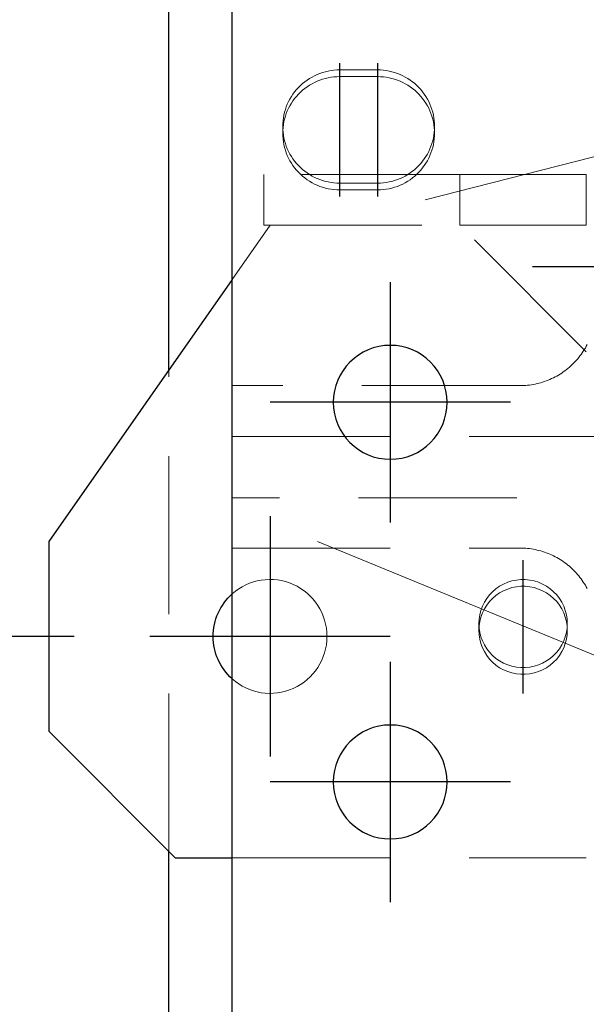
# Model space of a CAD drawing. Header units: millimetres. Extents: x 3515 to 4529, y 13642 to 14292.
# Tile 71 of 96: x 3999 to 4008, y 14201 to 14217. Entities that reach past the tile are written whole.
import ezdxf

# ---------------------------------------------------------------- set-up
doc = ezdxf.new("R2010")
doc.units = ezdxf.units.MM
doc.header["$LTSCALE"] = 10
doc.linetypes.add('HIDDEN', pattern=[0.375, 0.25, -0.125])
doc.linetypes.add('MITTE', pattern=[2, 1.25, -0.25, 0.25, -0.25])
doc.layers.get('Defpoints').update_dxf_attribs({"color": 1})
for name, color, linetype, lineweight in [('PS_DIM', 4, 'Continuous', 13), ('PS_Hidden', 2, 'HIDDEN', 9), ('PS_Pos', 1, 'Continuous', 15), ('PS_SOLID', 7, 'Continuous', 30)]:
    doc.layers.add(name, color=color, linetype=linetype, lineweight=lineweight)
doc.layers.add('PS_MID', color=5, linetype='MITTE')
doc.layers.add('PS_SHAPE', color=3, linetype='Continuous')
doc.styles.add('simplex', font='simplex.shx', dxfattribs={"width": 0.75})
doc.dimstyles.new('1_10_GŁ_DS1-LS10', dxfattribs={"dimtxt": 2, "dimasz": 2, "dimexe": 2, "dimexo": 5, "dimgap": 1, "dimtad": 1, "dimjust": 4, "dimdec": 0, "dimlfac": 10, "dimtxsty": 'simplex', "dimblk1": 'NONE', "dimsah": 1, "dimcen": 2, "dimclrd": 256, "dimclre": 256, "dimclrt": 3, "dimadec": 1, "dimazin": 0, "dimtfac": 1, "dimtdec": 0, "dimtmove": 2, "dimatfit": 3, "dimfxl": 1, "dimarcsym": 0})

# ---------------------------------------------------------------- blocks, each defined once
blk = doc.blocks.new('*D186')
at = {"layer": 'Defpoints', "color": 0, "transparency": 16777216}
for p in [(3984.79, 14206.909), (4005.18, 14206.909), (4014.68, 14057.599)]:
    blk.add_point(p, dxfattribs=at)
at = {"layer": 'PS_DIM', "lineweight": -2, "transparency": 16777216}
for p, q in [((4000.18, 14206.909), (3982.79, 14206.909)), ((3984.79, 14057.599), (3984.79, 14204.909)), ((4009.68, 14057.599), (3982.79, 14057.599))]:
    blk.add_line(p, q, dxfattribs=at)
at = {"layer": 'PS_DIM', "transparency": 16777216}
blk.add_solid([(3984.457, 14204.909), (3985.123, 14204.909), (3984.79, 14206.909)], dxfattribs=at)
at = {"layer": 'PS_DIM', "color": 3, "transparency": 16777216, "insert": (3988.417, 14208.929), "char_height": 2, "attachment_point": 5, "rotation": 0.0573, "style": 'simplex'}
blk.add_mtext('3969', dxfattribs=at)
blk = doc.blocks.new('_None')
blk = doc.blocks.new('*D187')
at = {"layer": 'Defpoints', "color": 0, "transparency": 16777216}
for p in [(3984.79, 14226.033), (4014.68, 14226.033), (4014.68, 14057.599)]:
    blk.add_point(p, dxfattribs=at)
at = {"layer": 'PS_DIM', "lineweight": -2, "transparency": 16777216}
for p, q in [((4009.68, 14226.033), (3982.79, 14226.033)), ((3984.79, 14057.599), (3984.79, 14224.033)), ((4009.68, 14057.599), (3982.79, 14057.599))]:
    blk.add_line(p, q, dxfattribs=at)
at = {"layer": 'PS_DIM', "transparency": 16777216}
blk.add_solid([(3984.457, 14224.033), (3985.123, 14224.033), (3984.79, 14226.033)], dxfattribs=at)
at = {"layer": 'PS_DIM', "color": 3, "transparency": 16777216, "insert": (3988.31, 14228.053), "char_height": 2, "attachment_point": 5, "rotation": 0.0573, "style": 'simplex'}
blk.add_mtext('4160', dxfattribs=at)
blk = doc.blocks.new('*X435')
at = {"layer": 'PS_Hidden', "color": 2, "linetype": 'HIDDEN'}
for p, q in [((4004.155, 14215.834), (4004.199, 14215.844)), ((4004.199, 14215.844), (4004.244, 14215.852)), ((4004.244, 14215.852), (4004.289, 14215.858)), ((4004.289, 14215.858), (4004.335, 14215.861)), ((4004.335, 14215.861), (4004.38, 14215.863)), ((4004.38, 14215.863), (4004.98, 14215.863)), ((4004.98, 14215.863), (4005.026, 14215.861)), ((4005.026, 14215.861), (4005.072, 14215.858)), ((4005.072, 14215.858), (4005.117, 14215.852)), ((4005.117, 14215.852), (4005.162, 14215.844)), ((4005.162, 14215.844), (4005.206, 14215.834)), ((4003.83, 14215.675), (4003.866, 14215.702)), ((4003.866, 14215.702), (4003.904, 14215.727)), ((4003.904, 14215.727), (4003.944, 14215.75)), ((4003.944, 14215.75), (4003.984, 14215.771)), ((4003.984, 14215.771), (4004.026, 14215.79)), ((4004.026, 14215.684), (4003.984, 14215.665)), ((4004.026, 14215.79), (4004.068, 14215.807)), ((4004.068, 14215.701), (4004.026, 14215.684)), ((4004.068, 14215.807), (4004.111, 14215.821)), ((4004.111, 14215.715), (4004.068, 14215.701)), ((4004.111, 14215.821), (4004.155, 14215.834)), ((4004.155, 14215.728), (4004.111, 14215.715)), ((4004.199, 14215.738), (4004.155, 14215.728)), ((4004.244, 14215.746), (4004.199, 14215.738)), ((4004.289, 14215.752), (4004.244, 14215.746)), ((4004.335, 14215.755), (4004.289, 14215.752)), ((4004.38, 14215.756), (4004.335, 14215.755)), ((4004.98, 14215.756), (4004.38, 14215.756)), ((4005.026, 14215.755), (4004.98, 14215.756)), ((4005.072, 14215.752), (4005.026, 14215.755)), ((4005.117, 14215.746), (4005.072, 14215.752)), ((4005.162, 14215.738), (4005.117, 14215.746)), ((4005.206, 14215.728), (4005.162, 14215.738)), ((4005.206, 14215.834), (4005.25, 14215.821)), ((4005.25, 14215.715), (4005.206, 14215.728)), ((4005.25, 14215.821), (4005.293, 14215.807)), ((4005.293, 14215.701), (4005.25, 14215.715)), ((4005.293, 14215.807), (4005.335, 14215.79)), ((4005.335, 14215.684), (4005.293, 14215.701)), ((4005.335, 14215.79), (4005.377, 14215.771)), ((4005.377, 14215.665), (4005.335, 14215.684)), ((4005.377, 14215.771), (4005.417, 14215.75)), ((4005.417, 14215.75), (4005.457, 14215.727)), ((4005.457, 14215.727), (4005.495, 14215.702)), ((4005.495, 14215.702), (4005.531, 14215.675)), ((4003.669, 14215.515), (4003.698, 14215.551)), ((4003.698, 14215.551), (4003.728, 14215.584)), ((4003.728, 14215.584), (4003.76, 14215.616)), ((4003.76, 14215.616), (4003.794, 14215.647)), ((4003.794, 14215.54), (4003.76, 14215.51)), ((4003.794, 14215.647), (4003.83, 14215.675)), ((4003.83, 14215.569), (4003.794, 14215.54)), ((4003.866, 14215.596), (4003.83, 14215.569)), ((4003.904, 14215.621), (4003.866, 14215.596)), ((4003.944, 14215.644), (4003.904, 14215.621)), ((4003.984, 14215.665), (4003.944, 14215.644)), ((4005.417, 14215.644), (4005.377, 14215.665)), ((4005.457, 14215.621), (4005.417, 14215.644)), ((4005.495, 14215.596), (4005.457, 14215.621)), ((4005.531, 14215.569), (4005.495, 14215.596)), ((4005.531, 14215.675), (4005.567, 14215.647)), ((4005.567, 14215.54), (4005.531, 14215.569)), ((4005.567, 14215.647), (4005.601, 14215.616)), ((4005.601, 14215.51), (4005.567, 14215.54)), ((4005.601, 14215.616), (4005.633, 14215.584)), ((4005.633, 14215.584), (4005.663, 14215.551)), ((4005.663, 14215.551), (4005.692, 14215.515)), ((4003.572, 14215.362), (4003.594, 14215.402)), ((4003.594, 14215.402), (4003.617, 14215.441)), ((4003.617, 14215.441), (4003.642, 14215.479)), ((4003.642, 14215.373), (4003.617, 14215.335)), ((4003.642, 14215.479), (4003.669, 14215.515)), ((4003.669, 14215.409), (4003.642, 14215.373)), ((4003.698, 14215.444), (4003.669, 14215.409)), ((4003.728, 14215.478), (4003.698, 14215.444)), ((4003.76, 14215.51), (4003.728, 14215.478)), ((4005.633, 14215.478), (4005.601, 14215.51)), ((4005.663, 14215.444), (4005.633, 14215.478)), ((4005.692, 14215.409), (4005.663, 14215.444)), ((4005.692, 14215.515), (4005.719, 14215.479)), ((4005.719, 14215.373), (4005.692, 14215.409)), ((4005.719, 14215.479), (4005.744, 14215.441)), ((4005.744, 14215.335), (4005.719, 14215.373)), ((4005.744, 14215.441), (4005.767, 14215.402)), ((4005.767, 14215.402), (4005.789, 14215.362)), ((4003.509, 14215.192), (4003.522, 14215.236)), ((4003.522, 14215.236), (4003.537, 14215.278)), ((4003.537, 14215.278), (4003.553, 14215.321)), ((4003.553, 14215.214), (4003.537, 14215.172)), ((4003.553, 14215.321), (4003.572, 14215.362)), ((4003.572, 14215.256), (4003.553, 14215.214)), ((4003.594, 14215.296), (4003.572, 14215.256)), ((4003.617, 14215.335), (4003.594, 14215.296)), ((4005.767, 14215.296), (4005.744, 14215.335)), ((4005.789, 14215.256), (4005.767, 14215.296)), ((4005.789, 14215.362), (4005.808, 14215.321)), ((4005.808, 14215.214), (4005.789, 14215.256)), ((4005.808, 14215.321), (4005.824, 14215.278)), ((4005.824, 14215.172), (4005.808, 14215.214)), ((4005.824, 14215.278), (4005.839, 14215.236)), ((4005.839, 14215.236), (4005.852, 14215.192)), ((4003.482, 14215.013), (4003.485, 14215.058)), ((4003.485, 14215.058), (4003.491, 14215.103)), ((4003.491, 14215.103), (4003.499, 14215.148)), ((4003.499, 14215.148), (4003.509, 14215.192)), ((4003.509, 14215.086), (4003.499, 14215.042)), ((4003.522, 14215.129), (4003.509, 14215.086)), ((4003.537, 14215.172), (4003.522, 14215.129)), ((4005.839, 14215.129), (4005.824, 14215.172)), ((4005.852, 14215.086), (4005.839, 14215.129)), ((4005.852, 14215.192), (4005.862, 14215.148)), ((4005.862, 14215.042), (4005.852, 14215.086)), ((4005.862, 14215.148), (4005.87, 14215.103)), ((4005.87, 14215.103), (4005.876, 14215.058)), ((4005.876, 14215.058), (4005.879, 14215.013)), ((4003.48, 14214.968), (4003.482, 14215.013)), ((4003.482, 14214.922), (4003.48, 14214.968)), ((4003.48, 14214.968), (4003.48, 14214.861)), ((4003.482, 14214.907), (4003.48, 14214.861)), ((4003.485, 14214.952), (4003.482, 14214.907)), ((4003.485, 14214.877), (4003.482, 14214.922)), ((4003.491, 14214.997), (4003.485, 14214.952)), ((4003.499, 14215.042), (4003.491, 14214.997)), ((4005.87, 14214.997), (4005.862, 14215.042)), ((4005.876, 14214.952), (4005.87, 14214.997)), ((4005.879, 14214.907), (4005.876, 14214.952)), ((4005.879, 14214.922), (4005.876, 14214.877)), ((4005.879, 14215.013), (4005.88, 14214.968)), ((4005.88, 14214.968), (4005.879, 14214.922)), ((4005.88, 14214.861), (4005.879, 14214.907)), ((4005.88, 14214.968), (4005.88, 14214.861)), ((4003.48, 14214.861), (4003.482, 14214.816)), ((4003.482, 14214.816), (4003.485, 14214.771)), ((4003.491, 14214.832), (4003.485, 14214.877)), ((4003.485, 14214.771), (4003.491, 14214.726)), ((4003.499, 14214.787), (4003.491, 14214.832)), ((4003.509, 14214.743), (4003.499, 14214.787)), ((4005.862, 14214.787), (4005.852, 14214.743)), ((4005.87, 14214.832), (4005.862, 14214.787)), ((4005.876, 14214.877), (4005.87, 14214.832)), ((4005.87, 14214.726), (4005.876, 14214.771)), ((4005.876, 14214.771), (4005.879, 14214.816)), ((4005.879, 14214.816), (4005.88, 14214.861)), ((4003.491, 14214.726), (4003.499, 14214.681)), ((4003.499, 14214.681), (4003.509, 14214.637)), ((4003.522, 14214.7), (4003.509, 14214.743)), ((4003.509, 14214.637), (4003.522, 14214.594)), ((4003.537, 14214.657), (4003.522, 14214.7)), ((4003.522, 14214.594), (4003.537, 14214.551)), ((4003.553, 14214.615), (4003.537, 14214.657)), ((4003.572, 14214.573), (4003.553, 14214.615)), ((4005.808, 14214.615), (4005.789, 14214.573)), ((4005.824, 14214.657), (4005.808, 14214.615)), ((4005.839, 14214.7), (4005.824, 14214.657)), ((4005.824, 14214.551), (4005.839, 14214.594)), ((4005.852, 14214.743), (4005.839, 14214.7)), ((4005.839, 14214.594), (4005.852, 14214.637)), ((4005.852, 14214.637), (4005.862, 14214.681)), ((4005.862, 14214.681), (4005.87, 14214.726)), ((4003.537, 14214.551), (4003.553, 14214.509)), ((4003.553, 14214.509), (4003.572, 14214.467)), ((4003.594, 14214.533), (4003.572, 14214.573)), ((4003.572, 14214.467), (4003.594, 14214.427)), ((4003.617, 14214.494), (4003.594, 14214.533)), ((4003.642, 14214.456), (4003.617, 14214.494)), ((4003.669, 14214.42), (4003.642, 14214.456)), ((4005.719, 14214.456), (4005.692, 14214.42)), ((4005.744, 14214.494), (4005.719, 14214.456)), ((4005.767, 14214.533), (4005.744, 14214.494)), ((4005.789, 14214.573), (4005.767, 14214.533)), ((4005.767, 14214.427), (4005.789, 14214.467)), ((4005.789, 14214.467), (4005.808, 14214.509)), ((4005.808, 14214.509), (4005.824, 14214.551)), ((4003.594, 14214.427), (4003.617, 14214.388)), ((4003.617, 14214.388), (4003.642, 14214.35)), ((4003.642, 14214.35), (4003.669, 14214.314)), ((4003.698, 14214.385), (4003.669, 14214.42)), ((4003.669, 14214.314), (4003.698, 14214.279)), ((4003.728, 14214.351), (4003.698, 14214.385)), ((4003.76, 14214.319), (4003.728, 14214.351)), ((4003.794, 14214.289), (4003.76, 14214.319)), ((4003.83, 14214.26), (4003.794, 14214.289)), ((4005.567, 14214.289), (4005.531, 14214.26)), ((4005.601, 14214.319), (4005.567, 14214.289)), ((4005.633, 14214.351), (4005.601, 14214.319)), ((4005.663, 14214.385), (4005.633, 14214.351)), ((4005.692, 14214.42), (4005.663, 14214.385)), ((4005.663, 14214.279), (4005.692, 14214.314)), ((4005.692, 14214.314), (4005.719, 14214.35)), ((4005.719, 14214.35), (4005.744, 14214.388)), ((4005.744, 14214.388), (4005.767, 14214.427)), ((4003.18, 14213.409), (4003.18, 14214.209)), ((4006.28, 14214.209), (4003.18, 14214.209)), ((4003.698, 14214.279), (4003.728, 14214.245)), ((4003.728, 14214.245), (4003.76, 14214.213)), ((4003.76, 14214.213), (4003.794, 14214.182)), ((4003.794, 14214.182), (4003.83, 14214.154)), ((4003.866, 14214.233), (4003.83, 14214.26)), ((4003.83, 14214.154), (4003.866, 14214.127)), ((4003.904, 14214.208), (4003.866, 14214.233)), ((4003.866, 14214.127), (4003.904, 14214.102)), ((4003.944, 14214.185), (4003.904, 14214.208)), ((4003.984, 14214.164), (4003.944, 14214.185)), ((4004.026, 14214.145), (4003.984, 14214.164)), ((4004.068, 14214.128), (4004.026, 14214.145)), ((4004.111, 14214.114), (4004.068, 14214.128)), ((4005.293, 14214.128), (4005.25, 14214.114)), ((4005.335, 14214.145), (4005.293, 14214.128)), ((4005.377, 14214.164), (4005.335, 14214.145)), ((4005.417, 14214.185), (4005.377, 14214.164)), ((4005.457, 14214.208), (4005.417, 14214.185)), ((4005.495, 14214.233), (4005.457, 14214.208)), ((4005.457, 14214.102), (4005.495, 14214.127)), ((4005.531, 14214.26), (4005.495, 14214.233)), ((4005.495, 14214.127), (4005.531, 14214.154)), ((4005.531, 14214.154), (4005.567, 14214.182)), ((4005.567, 14214.182), (4005.601, 14214.213)), ((4005.601, 14214.213), (4005.633, 14214.245)), ((4005.633, 14214.245), (4005.663, 14214.279)), ((4006.28, 14214.209), (4008.28, 14214.209)), ((4006.28, 14213.409), (4006.28, 14214.209)), ((4008.28, 14214.209), (4008.28, 14213.409)), ((4003.904, 14214.102), (4003.944, 14214.079)), ((4003.944, 14214.079), (4003.984, 14214.058)), ((4003.984, 14214.058), (4004.026, 14214.039)), ((4004.026, 14214.039), (4004.068, 14214.022)), ((4004.068, 14214.022), (4004.111, 14214.008)), ((4004.155, 14214.101), (4004.111, 14214.114)), ((4004.111, 14214.008), (4004.155, 14213.995)), ((4004.199, 14214.091), (4004.155, 14214.101)), ((4004.155, 14213.995), (4004.199, 14213.985)), ((4004.244, 14214.083), (4004.199, 14214.091)), ((4004.199, 14213.985), (4004.244, 14213.977)), ((4004.289, 14214.077), (4004.244, 14214.083)), ((4004.244, 14213.977), (4004.289, 14213.971)), ((4004.335, 14214.074), (4004.289, 14214.077)), ((4004.289, 14213.971), (4004.335, 14213.968)), ((4004.38, 14214.073), (4004.335, 14214.074)), ((4004.98, 14214.073), (4004.38, 14214.073)), ((4005.026, 14214.074), (4004.98, 14214.073)), ((4004.98, 14214.073), (4004.98, 14214.073)), ((4005.072, 14214.077), (4005.026, 14214.074)), ((4005.026, 14213.968), (4005.072, 14213.971)), ((4005.117, 14214.083), (4005.072, 14214.077)), ((4005.072, 14213.971), (4005.117, 14213.977)), ((4005.162, 14214.091), (4005.117, 14214.083)), ((4005.117, 14213.977), (4005.162, 14213.985)), ((4005.206, 14214.101), (4005.162, 14214.091)), ((4005.162, 14213.985), (4005.206, 14213.995)), ((4005.25, 14214.114), (4005.206, 14214.101)), ((4005.206, 14213.995), (4005.25, 14214.008)), ((4005.25, 14214.008), (4005.293, 14214.022)), ((4005.293, 14214.022), (4005.335, 14214.039)), ((4005.335, 14214.039), (4005.377, 14214.058)), ((4005.377, 14214.058), (4005.417, 14214.079)), ((4005.417, 14214.079), (4005.457, 14214.102)), ((4004.335, 14213.968), (4004.38, 14213.967)), ((4004.38, 14213.967), (4004.38, 14213.967)), ((4004.38, 14213.967), (4004.98, 14213.967)), ((4004.98, 14213.967), (4005.026, 14213.968)), ((4003.28, 14213.409), (4002.68, 14212.552)), ((4003.18, 14213.409), (4006.28, 14213.409)), ((4008.28, 14213.409), (4006.28, 14213.409)), ((4008.28, 14211.409), (4006.28, 14213.409)), ((4008.28, 14211.494), (4008.265, 14211.467)), ((4008.294, 14211.521), (4008.28, 14211.494)), ((4008.179, 14211.341), (4008.161, 14211.317)), ((4008.198, 14211.365), (4008.179, 14211.341)), ((4008.215, 14211.39), (4008.198, 14211.365)), ((4008.232, 14211.415), (4008.215, 14211.39)), ((4008.249, 14211.441), (4008.232, 14211.415)), ((4008.265, 14211.467), (4008.249, 14211.441)), ((4008.035, 14211.184), (4008.012, 14211.164)), ((4008.057, 14211.205), (4008.035, 14211.184)), ((4008.079, 14211.226), (4008.057, 14211.205)), ((4008.1, 14211.248), (4008.079, 14211.226)), ((4008.121, 14211.27), (4008.1, 14211.248)), ((4008.141, 14211.293), (4008.121, 14211.27)), ((4008.161, 14211.317), (4008.141, 14211.293)), ((4001.68, 14203.509), (4001.68, 14211.123)), ((4007.813, 14211.024), (4007.786, 14211.01)), ((4007.839, 14211.04), (4007.813, 14211.024)), ((4007.865, 14211.055), (4007.839, 14211.04)), ((4007.891, 14211.072), (4007.865, 14211.055)), ((4007.916, 14211.089), (4007.891, 14211.072)), ((4007.941, 14211.107), (4007.916, 14211.089)), ((4007.965, 14211.125), (4007.941, 14211.107)), ((4007.989, 14211.144), (4007.965, 14211.125)), ((4008.012, 14211.164), (4007.989, 14211.144)), ((4007.23, 14210.873), (4002.68, 14210.873)), ((4007.261, 14210.873), (4007.23, 14210.873)), ((4007.23, 14210.873), (4007.23, 14210.873)), ((4007.291, 14210.874), (4007.261, 14210.873)), ((4007.322, 14210.876), (4007.291, 14210.874)), ((4007.352, 14210.879), (4007.322, 14210.876)), ((4007.382, 14210.882), (4007.352, 14210.879)), ((4007.412, 14210.887), (4007.382, 14210.882)), ((4007.442, 14210.892), (4007.412, 14210.887)), ((4007.472, 14210.897), (4007.442, 14210.892)), ((4007.502, 14210.904), (4007.472, 14210.897)), ((4007.531, 14210.911), (4007.502, 14210.904)), ((4007.561, 14210.919), (4007.531, 14210.911)), ((4007.59, 14210.928), (4007.561, 14210.919)), ((4007.619, 14210.938), (4007.59, 14210.928)), ((4007.647, 14210.948), (4007.619, 14210.938)), ((4007.676, 14210.959), (4007.647, 14210.948)), ((4007.704, 14210.971), (4007.676, 14210.959)), ((4007.732, 14210.983), (4007.704, 14210.971)), ((4007.759, 14210.996), (4007.732, 14210.983)), ((4007.786, 14211.01), (4007.759, 14210.996)), ((4002.68, 14210.068), (4014.68, 14210.068)), ((4014.68, 14209.101), (4002.68, 14209.101)), ((4002.68, 14208.305), (4007.23, 14208.305)), ((4007.23, 14208.305), (4007.261, 14208.305)), ((4007.261, 14208.305), (4007.291, 14208.304)), ((4007.291, 14208.304), (4007.322, 14208.302)), ((4007.322, 14208.302), (4007.352, 14208.299)), ((4007.352, 14208.299), (4007.382, 14208.296)), ((4007.382, 14208.296), (4007.412, 14208.291)), ((4007.412, 14208.291), (4007.442, 14208.286)), ((4007.442, 14208.286), (4007.472, 14208.281)), ((4007.472, 14208.281), (4007.502, 14208.274)), ((4007.502, 14208.274), (4007.531, 14208.267)), ((4007.531, 14208.267), (4007.561, 14208.259)), ((4007.561, 14208.259), (4007.59, 14208.25)), ((4007.59, 14208.25), (4007.619, 14208.241)), ((4007.619, 14208.241), (4007.647, 14208.231)), ((4007.647, 14208.231), (4007.676, 14208.22)), ((4007.676, 14208.22), (4007.704, 14208.208)), ((4007.704, 14208.208), (4007.732, 14208.196)), ((4007.732, 14208.196), (4007.759, 14208.183)), ((4007.759, 14208.183), (4007.786, 14208.169)), ((4007.786, 14208.169), (4007.813, 14208.155)), ((4007.813, 14208.155), (4007.839, 14208.14)), ((4007.839, 14208.14), (4007.865, 14208.124)), ((4007.865, 14208.124), (4007.891, 14208.108)), ((4007.891, 14208.108), (4007.916, 14208.091)), ((4007.916, 14208.091), (4007.941, 14208.074)), ((4007.941, 14208.074), (4007.965, 14208.055)), ((4007.965, 14208.055), (4007.989, 14208.037)), ((4007.989, 14208.037), (4008.012, 14208.017)), ((4008.012, 14208.017), (4008.035, 14207.997)), ((4008.035, 14207.997), (4008.057, 14207.977)), ((4008.057, 14207.977), (4008.079, 14207.956)), ((4008.079, 14207.956), (4008.1, 14207.934)), ((4008.1, 14207.934), (4008.121, 14207.912)), ((4008.121, 14207.912), (4008.141, 14207.889)), ((4006.972, 14207.737), (4007.037, 14207.765)), ((4007.037, 14207.765), (4007.105, 14207.786)), ((4007.105, 14207.786), (4007.174, 14207.8)), ((4007.174, 14207.8), (4007.245, 14207.807)), ((4007.245, 14207.807), (4007.316, 14207.807)), ((4007.316, 14207.807), (4007.386, 14207.8)), ((4007.386, 14207.8), (4007.456, 14207.786)), ((4007.456, 14207.786), (4007.524, 14207.765)), ((4007.524, 14207.765), (4007.589, 14207.737)), ((4008.141, 14207.889), (4008.161, 14207.866)), ((4008.161, 14207.866), (4008.179, 14207.842)), ((4008.179, 14207.842), (4008.198, 14207.818)), ((4008.198, 14207.818), (4008.215, 14207.794)), ((4008.215, 14207.794), (4008.232, 14207.768)), ((4008.232, 14207.768), (4008.249, 14207.743)), ((4006.749, 14207.565), (4006.798, 14207.616)), ((4006.798, 14207.616), (4006.852, 14207.662)), ((4006.852, 14207.662), (4006.91, 14207.703)), ((4006.91, 14207.596), (4006.852, 14207.556)), ((4006.91, 14207.703), (4006.972, 14207.737)), ((4006.972, 14207.631), (4006.91, 14207.596)), ((4007.037, 14207.658), (4006.972, 14207.631)), ((4007.105, 14207.68), (4007.037, 14207.658)), ((4007.174, 14207.694), (4007.105, 14207.68)), ((4007.245, 14207.701), (4007.174, 14207.694)), ((4007.316, 14207.701), (4007.245, 14207.701)), ((4007.386, 14207.694), (4007.316, 14207.701)), ((4007.456, 14207.68), (4007.386, 14207.694)), ((4007.524, 14207.658), (4007.456, 14207.68)), ((4007.589, 14207.631), (4007.524, 14207.658)), ((4007.589, 14207.737), (4007.651, 14207.703)), ((4007.651, 14207.596), (4007.589, 14207.631)), ((4007.651, 14207.703), (4007.709, 14207.662)), ((4007.709, 14207.556), (4007.651, 14207.596)), ((4007.709, 14207.662), (4007.763, 14207.616)), ((4007.763, 14207.616), (4007.812, 14207.565)), ((4008.249, 14207.743), (4008.265, 14207.717)), ((4008.265, 14207.717), (4008.28, 14207.691)), ((4008.28, 14207.691), (4008.294, 14207.664)), ((4006.637, 14207.386), (4006.668, 14207.45)), ((4006.668, 14207.45), (4006.706, 14207.509)), ((4006.706, 14207.509), (4006.749, 14207.565)), ((4006.749, 14207.459), (4006.706, 14207.403)), ((4006.798, 14207.51), (4006.749, 14207.459)), ((4006.852, 14207.556), (4006.798, 14207.51)), ((4007.763, 14207.51), (4007.709, 14207.556)), ((4007.812, 14207.459), (4007.763, 14207.51)), ((4007.812, 14207.565), (4007.855, 14207.509)), ((4007.855, 14207.403), (4007.812, 14207.459)), ((4007.855, 14207.509), (4007.893, 14207.45)), ((4007.893, 14207.45), (4007.924, 14207.386)), ((4006.595, 14207.252), (4006.613, 14207.32)), ((4006.613, 14207.32), (4006.637, 14207.386)), ((4006.637, 14207.28), (4006.613, 14207.214)), ((4006.668, 14207.344), (4006.637, 14207.28)), ((4006.706, 14207.403), (4006.668, 14207.344)), ((4007.893, 14207.344), (4007.855, 14207.403)), ((4007.924, 14207.28), (4007.893, 14207.344)), ((4007.924, 14207.386), (4007.948, 14207.32)), ((4007.948, 14207.214), (4007.924, 14207.28)), ((4007.948, 14207.32), (4007.966, 14207.252)), ((4006.58, 14207.112), (4006.584, 14207.182)), ((4006.584, 14207.182), (4006.595, 14207.252)), ((4006.595, 14207.146), (4006.584, 14207.076)), ((4006.613, 14207.214), (4006.595, 14207.146)), ((4007.966, 14207.146), (4007.948, 14207.214)), ((4007.966, 14207.252), (4007.977, 14207.182)), ((4007.977, 14207.076), (4007.966, 14207.146)), ((4007.977, 14207.182), (4007.98, 14207.112)), ((4006.584, 14207.041), (4006.58, 14207.112)), ((4006.58, 14207.112), (4006.58, 14207.006)), ((4006.584, 14207.076), (4006.58, 14207.006)), ((4006.58, 14207.006), (4006.584, 14206.935)), ((4006.595, 14206.972), (4006.584, 14207.041)), ((4006.613, 14206.903), (4006.595, 14206.972)), ((4007.966, 14206.972), (4007.948, 14206.903)), ((4007.977, 14207.041), (4007.966, 14206.972)), ((4007.98, 14207.112), (4007.977, 14207.041)), ((4007.98, 14207.006), (4007.977, 14207.076)), ((4007.977, 14206.935), (4007.98, 14207.006)), ((4007.98, 14207.112), (4007.98, 14207.006)), ((4006.584, 14206.935), (4006.595, 14206.866)), ((4006.595, 14206.866), (4006.613, 14206.797)), ((4006.637, 14206.837), (4006.613, 14206.903)), ((4006.668, 14206.774), (4006.637, 14206.837)), ((4007.924, 14206.837), (4007.893, 14206.774)), ((4007.948, 14206.903), (4007.924, 14206.837)), ((4007.948, 14206.797), (4007.966, 14206.866)), ((4007.966, 14206.866), (4007.977, 14206.935)), ((4006.613, 14206.797), (4006.637, 14206.731)), ((4006.637, 14206.731), (4006.668, 14206.668)), ((4006.706, 14206.714), (4006.668, 14206.774)), ((4006.668, 14206.668), (4006.706, 14206.608)), ((4006.749, 14206.658), (4006.706, 14206.714)), ((4006.798, 14206.607), (4006.749, 14206.658)), ((4007.812, 14206.658), (4007.763, 14206.607)), ((4007.855, 14206.714), (4007.812, 14206.658)), ((4007.893, 14206.774), (4007.855, 14206.714)), ((4007.855, 14206.608), (4007.893, 14206.668)), ((4007.893, 14206.668), (4007.924, 14206.731)), ((4007.924, 14206.731), (4007.948, 14206.797)), ((4006.706, 14206.608), (4006.749, 14206.552)), ((4006.749, 14206.552), (4006.798, 14206.501)), ((4006.852, 14206.561), (4006.798, 14206.607)), ((4006.798, 14206.501), (4006.852, 14206.455)), ((4006.91, 14206.521), (4006.852, 14206.561)), ((4006.972, 14206.487), (4006.91, 14206.521)), ((4007.651, 14206.521), (4007.589, 14206.487)), ((4007.709, 14206.561), (4007.651, 14206.521)), ((4007.763, 14206.607), (4007.709, 14206.561)), ((4007.709, 14206.455), (4007.763, 14206.501)), ((4007.763, 14206.501), (4007.812, 14206.552)), ((4007.812, 14206.552), (4007.855, 14206.608)), ((4006.852, 14206.455), (4006.91, 14206.415)), ((4006.91, 14206.415), (4006.972, 14206.381)), ((4007.037, 14206.459), (4006.972, 14206.487)), ((4006.972, 14206.381), (4007.037, 14206.353)), ((4007.105, 14206.438), (4007.037, 14206.459)), ((4007.037, 14206.353), (4007.105, 14206.332)), ((4007.174, 14206.424), (4007.105, 14206.438)), ((4007.245, 14206.417), (4007.174, 14206.424)), ((4007.316, 14206.417), (4007.245, 14206.417)), ((4007.386, 14206.424), (4007.316, 14206.417)), ((4007.456, 14206.438), (4007.386, 14206.424)), ((4007.524, 14206.459), (4007.456, 14206.438)), ((4007.456, 14206.332), (4007.524, 14206.353)), ((4007.589, 14206.487), (4007.524, 14206.459)), ((4007.524, 14206.353), (4007.589, 14206.381)), ((4007.589, 14206.381), (4007.651, 14206.415)), ((4007.651, 14206.415), (4007.709, 14206.455)), ((4007.105, 14206.332), (4007.174, 14206.318)), ((4007.174, 14206.318), (4007.245, 14206.311)), ((4007.245, 14206.311), (4007.316, 14206.311)), ((4007.316, 14206.311), (4007.386, 14206.318)), ((4007.386, 14206.318), (4007.456, 14206.332)), ((4002.68, 14203.409), (4008.28, 14203.409))]:
    blk.add_line(p, q, dxfattribs=at)
at = {"layer": 'PS_Hidden', "extrusion": (0, 0, -1)}
for start, end in [(48.1897, 180), (180, 311.8103)]:
    blk.add_arc((-4003.28, 14206.909), 0.9, start, end, dxfattribs=at)
at = {"layer": 'PS_MID', "color": 5, "linetype": 'MITTE'}
for p, q in [((4004.38, 14215.968), (4004.38, 14213.861)), ((4004.98, 14215.968), (4004.98, 14213.861)), ((4007.43, 14212.756), (4009.93, 14212.756)), ((4005.18, 14212.509), (4005.18, 14208.709)), ((4007.08, 14210.609), (4003.28, 14210.609)), ((4003.28, 14208.809), (4003.28, 14205.009)), ((4007.28, 14206.006), (4007.28, 14208.112)), ((4005.18, 14206.909), (4001.38, 14206.909)), ((4005.18, 14206.509), (4005.18, 14202.709)), ((4007.08, 14204.609), (4003.28, 14204.609))]:
    blk.add_line(p, q, dxfattribs=at)
at = {"layer": 'PS_SOLID', "color": 7, "linetype": 'Continuous'}
for p, q in [((4002.68, 14157.733), (4002.68, 14226.033)), ((4001.68, 14211.123), (4001.68, 14223.022)), ((4002.68, 14212.552), (3999.78, 14208.409)), ((3999.78, 14208.409), (3999.78, 14205.409)), ((3999.78, 14205.409), (4001.78, 14203.409)), ((4001.68, 14198.362), (4001.68, 14203.509)), ((4001.78, 14203.409), (4002.68, 14203.409))]:
    blk.add_line(p, q, dxfattribs=at)
at = {"layer": 'PS_SOLID', "color": 7, "extrusion": (0, 0, -1)}
for centre in [(-4005.18, 14210.609), (-4005.18, 14204.609)]:
    blk.add_circle(centre, 0.9, dxfattribs=at)
at = {"layer": 'PS_SOLID', "extrusion": (0, 0, -1)}
blk.add_arc((-4003.28, 14206.909), 0.9, 311.8103, 48.1897, dxfattribs=at)
blk = doc.blocks.new('*X439')
at = {"color": 1}
blk.add_line((4004.03, 14208.409), (4015.886, 14203.536), dxfattribs=at)
blk = doc.blocks.new('*X441')
at = {"color": 1}
blk.add_line((4005.73, 14213.809), (4015.45, 14216.29), dxfattribs=at)

msp = doc.modelspace()

# ---------------------------------------------------------------- block references
at = {"layer": 'PS_Pos'}
for name in ['*X441', '*X439']:
    msp.add_blockref(name, (0, 0), dxfattribs=at)
at = {"layer": 'PS_SHAPE', "color": 3}
msp.add_blockref('*X435', (0, 0), dxfattribs=at)

# ---------------------------------------------------------------- dimensions: what is measured, and where the dimension line sits
at = {"layer": 'PS_DIM'}
for base, p2, text, picture, middle in [((3984.79, 14226.033), (4014.68, 14226.033), '4160', '*D187', (3988.31, 14228.053)), ((3984.79, 14206.909), (4005.18, 14206.909), '3969', '*D186', (3988.417, 14208.929))]:
    dim = msp.add_linear_dim(base=base, p1=(4014.68, 14057.599), p2=p2, angle=90, text=text, dimstyle='1_10_GŁ_DS1-LS10', dxfattribs=at)
    dim.commit()
    dim.dimension.update_dxf_attribs({"geometry": picture, "text_midpoint": middle, "dimtype": 128, "text_rotation": 0.0573})

doc.saveas('drawing.dxf')
